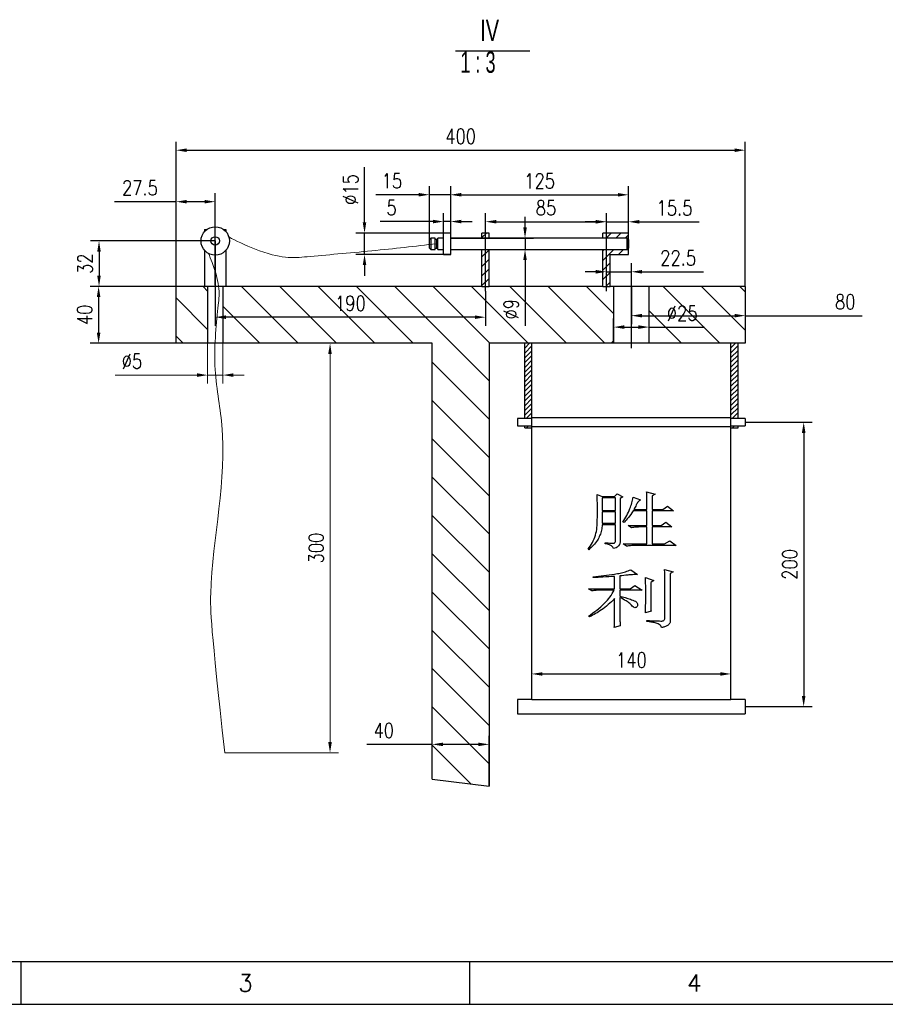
# Model space of a CAD drawing. Header units: millimetres. Extents: x -26 to 816, y -10 to 584.
# Tile 2 of 9: x 185 to 388, y -10 to 221. Entities that reach past the tile are written whole.
import ezdxf
from ezdxf.enums import TextEntityAlignment as Align

# ---------------------------------------------------------------- set-up
doc = ezdxf.new("R2010")
doc.units = ezdxf.units.MM
doc.header["$LTSCALE"] = 10
doc.header["$PDSIZE"] = -1
for name, color, linetype in [('2细线层', 4, 'Continuous'), ('5剖面线层', 2, 'Continuous'), ('6文字层', 3, 'Continuous'), ('图框层', 7, 'Continuous'), ('细线', 7, 'Continuous')]:
    doc.layers.add(name, color=color, linetype=linetype)
doc.layers.add('粗', color=7, linetype='Continuous', lineweight=15)
doc.styles.add('SLDTEXTSTYLE0', font='TXT', dxfattribs={"width": 0.7})
doc.styles.add('SLDTEXTSTYLE5', font='TXT', dxfattribs={"width": 0.633333})
doc.styles.add('TH_GBDIM', font='romans.shx', dxfattribs={"width": 0.8, "bigfont": 'gbcbig.shx'})
doc.dimstyles.new('TH_GBDIM', dxfattribs={"dimtxt": 3.5, "dimasz": 2.5, "dimexe": 2, "dimexo": 0, "dimgap": 1.5, "dimtad": 1, "dimdec": 1, "dimzin": 0, "dimdsep": 46, "dimtxsty": 'TH_GBDIM', "dimcen": 2.5, "dimclrd": 130, "dimclre": 130, "dimclrt": 3, "dimadec": 0, "dimazin": 0, "dimtfac": 0.714286, "dimtdec": 1, "dimtmove": 0, "dimatfit": 3, "dimfxl": 1, "dimtzin": 0, "dimlwd": -1, "dimlwe": -1, "dimarcsym": 0})

# ---------------------------------------------------------------- blocks, each defined once
blk = doc.blocks.new('SW_NOTE_6')
at = {"layer": '细线', "color": 0}
blk.add_line((-5.82, -0.82), (11.64, -0.82), dxfattribs=at)
at = {"layer": '细线', "color": 0, "char_height": 5, "attachment_point": 1}
for s, insert, style in [('IV', (0, 6.45), 'SLDTEXTSTYLE0'), (' 1 : 3', (-5.82, -1.01), 'SLDTEXTSTYLE5')]:
    blk.add_mtext(s, dxfattribs=dict(at, insert=insert, style=style))
blk = doc.blocks.new('*D76')
at = {"color": 130}
for p, q in [((328.21, 158.3), (328.21, 149.44)), ((354.87, 158.3), (354.87, 149.44)), ((330.71, 151.44), (352.37, 151.44)), ((354.87, 151.44), (382.27, 151.44))]:
    blk.add_line(p, q, dxfattribs=at)
at = {"color": 130, "lineweight": 15}
for points in [[(330.71, 151.86), (330.71, 151.02), (328.21, 151.44)], [(352.37, 151.86), (352.37, 151.02), (354.87, 151.44)]]:
    blk.add_solid(points, dxfattribs=at)
at = {"layer": 'Defpoints', "color": 0, "lineweight": 15}
for p in [(328.21, 158.3), (354.87, 158.3), (354.87, 151.44)]:
    blk.add_point(p, dxfattribs=at)
at = {"color": 3, "insert": (378.31, 154.69), "char_height": 3.5, "attachment_point": 5, "style": 'TH_GBDIM'}
blk.add_mtext('{80}{}{}', dxfattribs=at)
blk = doc.blocks.new('*D77')
at = {"color": 130}
for p, q in [((304.87, 61.46), (304.87, 69.45)), ((351.54, 61.46), (351.54, 69.45)), ((307.37, 67.45), (349.04, 67.45))]:
    blk.add_line(p, q, dxfattribs=at)
at = {"color": 130, "lineweight": 15}
for points in [[(307.37, 67.86), (307.37, 67.03), (304.87, 67.45)], [(349.04, 67.86), (349.04, 67.03), (351.54, 67.45)]]:
    blk.add_solid(points, dxfattribs=at)
at = {"layer": 'Defpoints', "color": 0, "lineweight": 15}
for p in [(351.54, 67.45), (304.87, 61.46), (351.54, 61.46)]:
    blk.add_point(p, dxfattribs=at)
at = {"color": 3, "insert": (328.21, 70.7), "char_height": 3.5, "attachment_point": 5, "style": 'TH_GBDIM'}
blk.add_mtext('{140}{}{}', dxfattribs=at)
blk = doc.blocks.new('*D78')
at = {"color": 130}
for p, q in [((324.04, 144.96), (324.04, 150.76)), ((332.37, 144.96), (332.37, 150.76)), ((326.54, 148.76), (329.87, 148.76)), ((332.37, 148.76), (345.34, 148.76))]:
    blk.add_line(p, q, dxfattribs=at)
at = {"color": 130, "lineweight": 15}
for points in [[(326.54, 149.18), (326.54, 148.34), (324.04, 148.76)], [(329.87, 149.18), (329.87, 148.34), (332.37, 148.76)]]:
    blk.add_solid(points, dxfattribs=at)
at = {"layer": 'Defpoints', "color": 0, "lineweight": 15}
for p in [(332.37, 148.76), (324.04, 144.96), (332.37, 144.96)]:
    blk.add_point(p, dxfattribs=at)
at = {"color": 3, "insert": (340.11, 152.01), "char_height": 3.5, "attachment_point": 5, "style": 'TH_GBDIM'}
blk.add_mtext('{%%c25}{}{}', dxfattribs=at)
blk = doc.blocks.new('*D79')
at = {"color": 130}
for p, q in [((322.37, 164.51), (322.37, 175.45)), ((327.54, 165.8), (327.54, 175.45)), ((319.87, 173.45), (317.37, 173.45)), ((322.37, 173.45), (327.54, 173.45)), ((330.04, 173.45), (344.07, 173.45))]:
    blk.add_line(p, q, dxfattribs=at)
at = {"color": 130, "lineweight": 15}
for points in [[(319.87, 173.86), (319.87, 173.03), (322.37, 173.45)], [(330.04, 173.86), (330.04, 173.03), (327.54, 173.45)]]:
    blk.add_solid(points, dxfattribs=at)
at = {"layer": 'Defpoints', "color": 0, "lineweight": 15}
for p in [(327.54, 173.45), (322.37, 164.51), (327.54, 165.8)]:
    blk.add_point(p, dxfattribs=at)
at = {"color": 3, "lineweight": 15, "insert": (338.31, 176.7), "char_height": 3.5, "attachment_point": 5, "style": 'TH_GBDIM'}
blk.add_mtext('{15.5}{}{}', dxfattribs=at)
blk = doc.blocks.new('*D80')
at = {"color": 130}
for p, q in [((294.04, 157.16), (294.04, 175.47)), ((322.37, 157.16), (322.37, 175.47)), ((296.54, 173.47), (319.87, 173.47))]:
    blk.add_line(p, q, dxfattribs=at)
at = {"color": 130, "lineweight": 15}
for points in [[(296.54, 173.88), (296.54, 173.05), (294.04, 173.47)], [(319.87, 173.88), (319.87, 173.05), (322.37, 173.47)]]:
    blk.add_solid(points, dxfattribs=at)
at = {"layer": 'Defpoints', "color": 0, "lineweight": 15}
for p in [(322.37, 173.47), (294.04, 157.16), (322.37, 157.16)]:
    blk.add_point(p, dxfattribs=at)
at = {"color": 3, "lineweight": 15, "insert": (308.21, 176.72), "char_height": 3.5, "attachment_point": 5, "style": 'TH_GBDIM'}
blk.add_mtext('{85}{}{}', dxfattribs=at)
blk = doc.blocks.new('*D81')
at = {"color": 130}
for p, q in [((230.71, 168.96), (230.71, 149.08)), ((294.04, 157.16), (294.04, 149.08)), ((291.54, 151.08), (233.21, 151.08))]:
    blk.add_line(p, q, dxfattribs=at)
at = {"color": 130, "lineweight": 15}
for points in [[(233.21, 151.5), (233.21, 150.67), (230.71, 151.08)], [(291.54, 151.5), (291.54, 150.67), (294.04, 151.08)]]:
    blk.add_solid(points, dxfattribs=at)
at = {"layer": 'Defpoints', "color": 0, "lineweight": 15}
for p in [(230.71, 168.96), (294.04, 157.16), (230.71, 151.08)]:
    blk.add_point(p, dxfattribs=at)
at = {"color": 3, "lineweight": 15, "insert": (262.37, 154.33), "char_height": 3.5, "attachment_point": 5, "style": 'TH_GBDIM'}
blk.add_mtext('{190}{}{}', dxfattribs=at)
blk = doc.blocks.new('*D82')
at = {"color": 130}
for p, q in [((285.88, 170.8), (285.88, 181.77)), ((327.54, 169.63), (327.54, 181.77)), ((288.38, 179.77), (325.04, 179.77))]:
    blk.add_line(p, q, dxfattribs=at)
at = {"color": 130, "lineweight": 15}
for points in [[(288.38, 180.19), (288.38, 179.36), (285.88, 179.77)], [(325.04, 180.19), (325.04, 179.36), (327.54, 179.77)]]:
    blk.add_solid(points, dxfattribs=at)
at = {"layer": 'Defpoints', "color": 0, "lineweight": 15}
for p in [(327.54, 179.77), (285.88, 170.8), (327.54, 169.63)]:
    blk.add_point(p, dxfattribs=at)
at = {"color": 3, "lineweight": 15, "insert": (306.71, 183.02), "char_height": 3.5, "attachment_point": 5, "style": 'TH_GBDIM'}
blk.add_mtext('{125}{}{}', dxfattribs=at)
blk = doc.blocks.new('*D83')
at = {"color": 130}
for p, q in [((280.88, 169.3), (280.88, 181.8)), ((285.88, 170.8), (285.88, 181.8)), ((278.38, 179.8), (268.34, 179.8)), ((285.88, 179.8), (280.88, 179.8)), ((288.38, 179.8), (290.88, 179.8))]:
    blk.add_line(p, q, dxfattribs=at)
at = {"color": 130, "lineweight": 15}
for points in [[(278.38, 180.21), (278.38, 179.38), (280.88, 179.8)], [(288.38, 180.21), (288.38, 179.38), (285.88, 179.8)]]:
    blk.add_solid(points, dxfattribs=at)
at = {"layer": 'Defpoints', "color": 0, "lineweight": 15}
for p in [(285.88, 179.8), (280.88, 169.3), (285.88, 170.8)]:
    blk.add_point(p, dxfattribs=at)
at = {"color": 3, "lineweight": 15, "insert": (272.11, 183.05), "char_height": 3.5, "attachment_point": 5, "style": 'TH_GBDIM'}
blk.add_mtext('{15}{}{}', dxfattribs=at)
blk = doc.blocks.new('*D84')
at = {"color": 130}
for p, q in [((284.21, 170.8), (284.21, 175.5)), ((285.88, 170.8), (285.88, 175.5)), ((281.71, 173.5), (269.39, 173.5)), ((285.88, 173.5), (284.21, 173.5)), ((288.38, 173.5), (290.88, 173.5))]:
    blk.add_line(p, q, dxfattribs=at)
at = {"color": 130, "lineweight": 15}
for points in [[(281.71, 173.92), (281.71, 173.08), (284.21, 173.5)], [(288.38, 173.92), (288.38, 173.08), (285.88, 173.5)]]:
    blk.add_solid(points, dxfattribs=at)
at = {"layer": 'Defpoints', "color": 0, "lineweight": 15}
for p in [(284.21, 173.5), (284.21, 170.8), (285.88, 170.8)]:
    blk.add_point(p, dxfattribs=at)
at = {"color": 3, "lineweight": 15, "insert": (272.03, 176.75), "char_height": 3.5, "attachment_point": 5, "style": 'TH_GBDIM'}
blk.add_mtext('{5}{}{}', dxfattribs=at)
blk = doc.blocks.new('*D85')
at = {"color": 130}
for p, q in [((354.87, 126.46), (370.57, 126.46)), ((368.57, 123.96), (368.57, 62.3)), ((354.87, 59.8), (370.57, 59.8))]:
    blk.add_line(p, q, dxfattribs=at)
at = {"color": 130, "lineweight": 15}
for points in [[(368.15, 123.96), (368.99, 123.96), (368.57, 126.46)], [(368.15, 62.3), (368.99, 62.3), (368.57, 59.8)]]:
    blk.add_solid(points, dxfattribs=at)
at = {"layer": 'Defpoints', "color": 0, "lineweight": 15}
for p in [(354.87, 126.46), (354.87, 59.8), (368.57, 59.8)]:
    blk.add_point(p, dxfattribs=at)
at = {"color": 3, "lineweight": 15, "insert": (365.32, 93.13), "char_height": 3.5, "attachment_point": 5, "rotation": 90, "style": 'TH_GBDIM'}
blk.add_mtext('{200}{}{}', dxfattribs=at)
blk = doc.blocks.new('*D86')
at = {"color": 130}
for p, q in [((230.71, 168.96), (201.49, 168.96)), ((203.49, 166.46), (203.49, 160.8)), ((228.21, 158.3), (201.49, 158.3))]:
    blk.add_line(p, q, dxfattribs=at)
at = {"color": 130, "lineweight": 15}
for points in [[(203.07, 166.46), (203.9, 166.46), (203.49, 168.96)], [(203.07, 160.8), (203.9, 160.8), (203.49, 158.3)]]:
    blk.add_solid(points, dxfattribs=at)
at = {"layer": 'Defpoints', "color": 0, "lineweight": 15}
for p in [(230.71, 168.96), (203.49, 158.3), (228.21, 158.3)]:
    blk.add_point(p, dxfattribs=at)
at = {"color": 3, "lineweight": 15, "insert": (200.24, 163.63), "char_height": 3.5, "attachment_point": 5, "rotation": 90, "style": 'TH_GBDIM'}
blk.add_mtext('{32}{}{}', dxfattribs=at)
blk = doc.blocks.new('*D93')
at = {"color": 130}
for p, q in [((221.54, 158.3), (221.54, 180.16)), ((230.71, 158.6), (230.71, 180.16)), ((221.54, 178.16), (207.11, 178.16)), ((228.21, 178.16), (224.04, 178.16))]:
    blk.add_line(p, q, dxfattribs=at)
at = {"color": 130, "lineweight": 15}
for points in [[(224.04, 178.58), (224.04, 177.74), (221.54, 178.16)], [(228.21, 178.58), (228.21, 177.74), (230.71, 178.16)]]:
    blk.add_solid(points, dxfattribs=at)
at = {"layer": 'Defpoints', "color": 0, "lineweight": 15}
for p in [(221.54, 178.16), (221.54, 158.3), (230.71, 158.6)]:
    blk.add_point(p, dxfattribs=at)
at = {"color": 3, "lineweight": 15, "insert": (213.07, 181.41), "char_height": 3.5, "attachment_point": 5, "style": 'TH_GBDIM'}
blk.add_mtext('{27.5}{}{}', dxfattribs=at)
blk = doc.blocks.new('*D94')
at = {"color": 130}
for p, q in [((221.54, 158.3), (221.54, 192.23)), ((354.87, 158.3), (354.87, 192.23)), ((224.04, 190.23), (352.37, 190.23))]:
    blk.add_line(p, q, dxfattribs=at)
at = {"color": 130, "lineweight": 15}
for points in [[(224.04, 190.65), (224.04, 189.81), (221.54, 190.23)], [(352.37, 190.65), (352.37, 189.81), (354.87, 190.23)]]:
    blk.add_solid(points, dxfattribs=at)
at = {"layer": 'Defpoints', "color": 0, "lineweight": 15}
for p in [(354.87, 190.23), (221.54, 158.3), (354.87, 158.3)]:
    blk.add_point(p, dxfattribs=at)
at = {"color": 3, "lineweight": 15, "insert": (288.21, 193.48), "char_height": 3.5, "attachment_point": 5, "style": 'TH_GBDIM'}
blk.add_mtext('{400}{}{}', dxfattribs=at)
blk = doc.blocks.new('*D98')
at = {"color": 130}
for p, q in [((303.29, 172.13), (303.29, 174.63)), ((285.88, 169.63), (305.29, 169.63)), ((303.29, 169.63), (303.29, 166.96)), ((285.88, 166.96), (305.29, 166.96)), ((303.29, 164.46), (303.29, 149.05))]:
    blk.add_line(p, q, dxfattribs=at)
at = {"color": 130, "lineweight": 15}
for points in [[(302.88, 172.13), (303.71, 172.13), (303.29, 169.63)], [(302.88, 164.46), (303.71, 164.46), (303.29, 166.96)]]:
    blk.add_solid(points, dxfattribs=at)
at = {"layer": 'Defpoints', "color": 0, "lineweight": 15}
for p in [(285.88, 169.63), (285.88, 166.96), (303.29, 166.96)]:
    blk.add_point(p, dxfattribs=at)
at = {"color": 3, "lineweight": 15, "insert": (300.04, 152.95), "char_height": 3.5, "attachment_point": 5, "rotation": 90, "style": 'TH_GBDIM'}
blk.add_mtext('{%%c9}{}{}', dxfattribs=at)
blk = doc.blocks.new('*D99')
at = {"color": 130}
for p, q in [((265.69, 173.3), (265.69, 186.26)), ((285.88, 170.8), (263.69, 170.8)), ((265.69, 165.8), (265.69, 170.8)), ((285.88, 165.8), (263.69, 165.8)), ((265.69, 163.3), (265.69, 160.8))]:
    blk.add_line(p, q, dxfattribs=at)
at = {"color": 130, "lineweight": 15}
for points in [[(265.27, 173.3), (266.1, 173.3), (265.69, 170.8)], [(265.27, 163.3), (266.1, 163.3), (265.69, 165.8)]]:
    blk.add_solid(points, dxfattribs=at)
at = {"layer": 'Defpoints', "color": 0, "lineweight": 15}
for p in [(285.88, 170.8), (265.69, 165.8), (285.88, 165.8)]:
    blk.add_point(p, dxfattribs=at)
at = {"color": 3, "lineweight": 15, "insert": (262.44, 181.03), "char_height": 3.5, "attachment_point": 5, "rotation": 90, "style": 'TH_GBDIM'}
blk.add_mtext('{%%c15}{}{}', dxfattribs=at)
blk = doc.blocks.new('*D102')
at = {"color": 130}
for p, q in [((281.54, 50.94), (266.22, 50.94)), ((281.54, 42.81), (281.54, 52.94)), ((292.37, 50.94), (284.04, 50.94)), ((294.87, 41.14), (294.87, 52.94))]:
    blk.add_line(p, q, dxfattribs=at)
at = {"color": 130, "lineweight": 15}
for points in [[(284.04, 51.35), (284.04, 50.52), (281.54, 50.94)], [(292.37, 51.35), (292.37, 50.52), (294.87, 50.94)]]:
    blk.add_solid(points, dxfattribs=at)
at = {"layer": 'Defpoints', "color": 0, "lineweight": 15}
for p in [(294.87, 50.94), (281.54, 42.81), (294.87, 41.14)]:
    blk.add_point(p, dxfattribs=at)
at = {"color": 3, "lineweight": 15, "insert": (270.19, 54.19), "char_height": 3.5, "attachment_point": 5, "style": 'TH_GBDIM'}
blk.add_mtext('{40}{}{}', dxfattribs=at)
blk = doc.blocks.new('*D103')
at = {"color": 130}
for p, q in [((221.54, 158.3), (201.39, 158.3)), ((203.39, 155.8), (203.39, 147.46)), ((221.54, 144.96), (201.39, 144.96))]:
    blk.add_line(p, q, dxfattribs=at)
at = {"color": 130, "lineweight": 15}
for points in [[(202.98, 155.8), (203.81, 155.8), (203.39, 158.3)], [(202.98, 147.46), (203.81, 147.46), (203.39, 144.96)]]:
    blk.add_solid(points, dxfattribs=at)
at = {"layer": 'Defpoints', "color": 0, "lineweight": 15}
for p in [(221.54, 158.3), (203.39, 144.96), (221.54, 144.96)]:
    blk.add_point(p, dxfattribs=at)
at = {"color": 3, "lineweight": 15, "insert": (200.14, 151.63), "char_height": 3.5, "attachment_point": 5, "rotation": 90, "style": 'TH_GBDIM'}
blk.add_mtext('{40}{}{}', dxfattribs=at)
blk = doc.blocks.new('*D104')
at = {"color": 130}
for p, q in [((319.87, 161.73), (317.37, 161.73)), ((322.37, 157.16), (322.37, 163.73)), ((322.37, 161.73), (328.21, 161.73)), ((328.21, 159.66), (328.21, 163.73)), ((330.71, 161.73), (345.14, 161.73))]:
    blk.add_line(p, q, dxfattribs=at)
at = {"color": 130, "lineweight": 15}
for points in [[(319.87, 162.15), (319.87, 161.31), (322.37, 161.73)], [(330.71, 162.15), (330.71, 161.31), (328.21, 161.73)]]:
    blk.add_solid(points, dxfattribs=at)
at = {"layer": 'Defpoints', "color": 0, "lineweight": 15}
for p in [(328.21, 161.73), (328.21, 159.66), (322.37, 157.16)]:
    blk.add_point(p, dxfattribs=at)
at = {"color": 3, "lineweight": 15, "insert": (339.17, 164.98), "char_height": 3.5, "attachment_point": 5, "style": 'TH_GBDIM'}
blk.add_mtext('{22.5}{}{}', dxfattribs=at)
blk = doc.blocks.new('*D107')
at = {"layer": 'Defpoints', "color": 0, "lineweight": 15}
for p in [(228.94, 144.96), (232.48, 144.96), (232.48, 137.51)]:
    blk.add_point(p, dxfattribs=at)
at = {"layer": '粗', "color": 130}
for p, q in [((228.94, 144.96), (228.94, 135.51)), ((232.48, 144.96), (232.48, 135.51)), ((226.44, 137.51), (207.3, 137.51)), ((232.48, 137.51), (228.94, 137.51)), ((234.98, 137.51), (237.48, 137.51))]:
    blk.add_line(p, q, dxfattribs=at)
at = {"layer": '粗', "color": 130, "lineweight": 15}
for points in [[(226.44, 137.93), (226.44, 137.09), (228.94, 137.51)], [(234.98, 137.93), (234.98, 137.09), (232.48, 137.51)]]:
    blk.add_solid(points, dxfattribs=at)
at = {"layer": '粗', "color": 3, "lineweight": 15, "insert": (211.2, 140.76), "char_height": 3.5, "attachment_point": 5, "style": 'TH_GBDIM'}
blk.add_mtext('{%%c5}{}{}', dxfattribs=at)
blk = doc.blocks.new('*D111')
at = {"layer": 'Defpoints', "color": 0, "lineweight": 15}
for p in [(257.61, 144.96), (281.54, 144.96), (232.93, 48.96)]:
    blk.add_point(p, dxfattribs=at)
at = {"layer": '粗', "color": 130}
for p, q in [((281.54, 144.96), (255.61, 144.96)), ((257.61, 51.46), (257.61, 142.46)), ((232.93, 48.96), (259.61, 48.96))]:
    blk.add_line(p, q, dxfattribs=at)
at = {"layer": '粗', "color": 130, "lineweight": 15}
for points in [[(257.19, 142.46), (258.02, 142.46), (257.61, 144.96)], [(257.19, 51.46), (258.02, 51.46), (257.61, 48.96)]]:
    blk.add_solid(points, dxfattribs=at)
at = {"layer": '粗', "color": 3, "lineweight": 15, "insert": (254.36, 96.96), "char_height": 3.5, "attachment_point": 5, "rotation": 90, "style": 'TH_GBDIM'}
blk.add_mtext('{300}{}{}', dxfattribs=at)

msp = doc.modelspace()

# ---------------------------------------------------------------- hatches: boundary and pattern name
at = {"layer": '5剖面线层'}
h = msp.add_hatch(dxfattribs=at)
h.set_pattern_fill('ANSI31', color=256, scale=0.5, style=0)
h.paths.add_polyline_path([(294.87, 166.96), (293.21, 166.96), (293.21, 158.3), (294.87, 158.3)])
h.paths.add_polyline_path([(323.21, 165.8), (327.54, 165.8), (327.54, 166.96), (321.54, 166.96), (321.54, 158.3), (323.21, 158.3)])
h.paths.add_polyline_path([(327.54, 170.8), (321.54, 170.8), (321.54, 169.63), (327.54, 169.63)])
h.paths.add_polyline_path([(294.87, 170.8), (293.21, 170.8), (293.21, 169.63), (294.87, 169.63)])
at = {"layer": '5剖面线层', "lineweight": 15}
h = msp.add_hatch(dxfattribs=at)
h.set_pattern_fill('ANSI31', color=256, scale=0.25, style=0)
h.paths.add_polyline_path([(304.87, 144.96), (303.21, 144.96), (303.21, 127.3), (304.87, 127.3), (304.87, 127.46)])
h.paths.add_polyline_path([(304.87, 125.48), (304.87, 125.63), (303.21, 125.63), (303.21, 125.13), (304.87, 125.13)])
h.paths.add_polyline_path([(353.21, 144.96), (351.54, 144.96), (351.54, 127.46), (351.54, 127.3), (353.21, 127.3)])
h.paths.add_polyline_path([(353.21, 125.63), (351.54, 125.63), (351.54, 125.48), (351.54, 125.13), (353.21, 125.13)])

# ---------------------------------------------------------------- linework, layer by layer
at = {"color": 7, "linetype": 'Continuous', "lineweight": 30}
for p, q in [((228.21, 171.63), (228.21, 171.17)), ((228.21, 171.63), (228.71, 171.63)), ((232.71, 171.63), (233.21, 171.63)), ((233.21, 171.63), (233.21, 171.17)), ((281.21, 169.63), (280.88, 169.3)), ((280.88, 167.3), (280.88, 169.3)), ((282.21, 169.63), (281.21, 169.63)), ((281.21, 169.63), (281.21, 166.96)), ((282.21, 166.96), (282.21, 169.63)), ((282.88, 169.3), (282.21, 169.3)), ((284.21, 169.63), (282.88, 169.63)), ((282.88, 166.96), (282.88, 169.63)), ((285.88, 170.8), (284.21, 170.8)), ((284.21, 165.8), (284.21, 170.8)), ((285.88, 165.8), (285.88, 170.8)), ((327.21, 169.63), (285.88, 169.63)), ((294.87, 170.8), (293.21, 170.8)), ((293.21, 169.63), (293.21, 170.8)), ((294.87, 169.63), (293.21, 169.63)), ((294.87, 169.63), (294.87, 170.8)), ((327.54, 170.8), (321.54, 170.8)), ((321.54, 169.63), (321.54, 170.8)), ((327.54, 169.63), (321.54, 169.63)), ((327.54, 169.3), (327.21, 169.63)), ((327.21, 166.96), (327.21, 169.63)), ((327.54, 169.63), (327.54, 170.8)), ((327.54, 169.3), (327.54, 169.63)), ((327.54, 169.3), (327.54, 167.3)), ((228.21, 166.76), (228.21, 158.3)), ((233.21, 166.76), (233.21, 158.3)), ((280.88, 167.3), (281.21, 166.96)), ((281.21, 166.96), (282.21, 166.96)), ((282.21, 167.3), (282.88, 167.3)), ((282.88, 166.96), (284.21, 166.96)), ((285.88, 166.96), (327.21, 166.96)), ((293.21, 158.3), (293.21, 166.96)), ((293.21, 166.96), (294.87, 166.96)), ((294.87, 158.3), (294.87, 166.96)), ((321.54, 158.3), (321.54, 166.96)), ((321.54, 166.96), (327.54, 166.96)), ((327.21, 166.96), (327.54, 167.3)), ((327.54, 166.96), (327.54, 167.29)), ((327.54, 165.8), (327.54, 166.96)), ((284.21, 165.8), (285.88, 165.8)), ((323.21, 165.8), (327.54, 165.8)), ((323.21, 158.3), (323.21, 165.8)), ((221.54, 144.96), (221.54, 158.3)), ((293.21, 158.3), (221.54, 158.3)), ((321.54, 158.3), (294.87, 158.3)), ((324.04, 158.3), (323.21, 158.3)), ((324.04, 158.3), (324.04, 144.96)), ((332.37, 158.3), (324.04, 158.3)), ((354.87, 158.3), (332.37, 158.3)), ((332.37, 144.96), (332.37, 158.3)), ((354.87, 158.3), (354.87, 144.96)), ((281.54, 144.96), (221.54, 144.96)), ((281.54, 42.81), (281.54, 144.96)), ((304.87, 144.96), (294.87, 144.96)), ((294.87, 144.96), (294.87, 41.14)), ((303.21, 127.3), (303.21, 144.96)), ((304.87, 127.46), (304.87, 144.96)), ((324.04, 144.96), (304.87, 144.96)), ((332.37, 144.96), (324.04, 144.96)), ((353.21, 144.96), (332.37, 144.96)), ((351.54, 127.46), (351.54, 144.96)), ((353.21, 127.3), (353.21, 144.96)), ((354.87, 144.96), (353.21, 144.96)), ((304.87, 127.3), (301.54, 127.3)), ((301.54, 127.3), (301.54, 125.63)), ((304.87, 127.3), (303.21, 127.3)), ((351.54, 127.46), (304.87, 127.46)), ((304.87, 125.48), (304.87, 127.46)), ((351.54, 125.48), (351.54, 127.46)), ((354.87, 127.3), (351.54, 127.3)), ((353.21, 127.3), (351.54, 127.3)), ((354.87, 127.3), (354.87, 125.63)), ((301.54, 125.63), (304.87, 125.63)), ((303.21, 125.63), (304.87, 125.63)), ((303.21, 125.13), (303.21, 125.63)), ((303.21, 125.13), (304.87, 125.13)), ((304.87, 125.48), (351.54, 125.48)), ((304.87, 61.46), (304.87, 125.48)), ((351.54, 125.63), (354.87, 125.63)), ((351.54, 125.63), (353.21, 125.63)), ((351.54, 61.46), (351.54, 125.48)), ((351.54, 125.13), (353.21, 125.13)), ((353.21, 125.13), (353.21, 125.63)), ((320.16, 109.52), (321.39, 109.05)), ((321.39, 109.05), (324.29, 109.05)), ((324.47, 108.7), (321.39, 108.7)), ((321.39, 108.7), (321.39, 105.77)), ((324.29, 109.05), (324.91, 109.64)), ((324.47, 105.77), (324.47, 108.7)), ((324.91, 109.64), (326.23, 109)), ((326.23, 109), (325.61, 108.59)), ((325.61, 108.59), (325.61, 98.8)), ((328.6, 108.88), (330.36, 108.23)), ((331.76, 110.17), (333.78, 109.58)), ((331.85, 106.01), (331.85, 108.82)), ((333.78, 109.58), (333.08, 109.17)), ((333.08, 109.17), (333.08, 106.01)), ((335.54, 106.01), (336.68, 106.77)), ((336.68, 106.77), (338.09, 105.66)), ((321.39, 105.77), (324.47, 105.77)), ((324.47, 105.42), (321.39, 105.42)), ((321.39, 105.42), (321.39, 102.79)), ((324.47, 102.79), (324.47, 105.42)), ((331.85, 105.66), (328.6, 105.66)), ((328.77, 106.01), (331.85, 106.01)), ((331.85, 102.26), (331.85, 105.66)), ((333.08, 106.01), (335.54, 106.01)), ((338.09, 105.66), (333.08, 105.66)), ((333.08, 105.66), (333.08, 102.26)), ((321.39, 102.79), (324.47, 102.79)), ((324.47, 102.43), (321.39, 102.43)), ((324.47, 98.68), (324.47, 102.43)), ((326.49, 102.96), (326.23, 103.08)), ((328.25, 101.73), (327.46, 102.26)), ((327.46, 102.26), (331.85, 102.26)), ((331.85, 101.91), (330.36, 101.91)), ((331.85, 97.92), (331.85, 101.91)), ((333.08, 102.26), (335.19, 102.26)), ((337.65, 101.91), (333.08, 101.91)), ((333.08, 101.91), (333.08, 97.92)), ((335.19, 102.26), (336.25, 103.02)), ((336.25, 103.02), (337.65, 101.91)), ((322.09, 97.98), (322.09, 98.22)), ((327.1, 97.39), (326.31, 97.92)), ((326.31, 97.92), (331.85, 97.92)), ((338.71, 97.57), (329.21, 97.57)), ((333.08, 97.92), (335.98, 97.92)), ((335.98, 97.92), (337.21, 98.68)), ((337.21, 98.68), (338.71, 97.57)), ((318.23, 96.57), (318.05, 96.69)), ((319.28, 90.02), (319.28, 90.25)), ((324.29, 87.44), (324.29, 90.31)), ((325.52, 90.43), (325.52, 87.44)), ((328.07, 91.89), (329.65, 90.78)), ((335.98, 91.95), (338, 91.37)), ((338, 91.37), (337.3, 90.96)), ((337.3, 90.96), (337.3, 80.06)), ((327.89, 87.44), (329.04, 88.2)), ((329.04, 88.2), (330.71, 87.09)), ((331.5, 90.02), (333.43, 89.32)), ((333.43, 89.32), (332.73, 88.91)), ((332.73, 88.91), (332.73, 84.04)), ((336.07, 80.64), (336.07, 89.55)), ((318.93, 86.91), (318.14, 87.44)), ((318.14, 87.44), (324.29, 87.44)), ((324.2, 87.09), (321.04, 87.09)), ((325.52, 87.44), (327.89, 87.44)), ((330.71, 87.09), (325.52, 87.09)), ((325.52, 87.09), (325.52, 85.68)), ((324.29, 81.29), (324.29, 85.1)), ((325.52, 85.39), (325.52, 80.64)), ((318.4, 80.82), (318.14, 80.99)), ((332.82, 82.17), (331.5, 81.76)), ((325.61, 78.71), (324.2, 78.3)), ((331.85, 79.76), (331.85, 80)), ((304.87, 61.46), (301.54, 61.46)), ((301.54, 61.46), (301.54, 58.13)), ((304.87, 61.46), (351.54, 61.46)), ((354.87, 61.46), (351.54, 61.46)), ((354.87, 61.46), (354.87, 58.13)), ((301.54, 58.13), (354.87, 58.13))]:
    msp.add_line(p, q, dxfattribs=at)
at = {"lineweight": 15}
for p, q in [((282.54, 169.3), (282.54, 167.3)), ((322.37, 157.33), (322.37, 164.51))]:
    msp.add_line(p, q, dxfattribs=at)
for p, q in [((294.04, 157.16), (294.04, 165.31)), ((328.21, 143.8), (328.21, 159.66))]:
    msp.add_line(p, q)
at = {"lineweight": 30}
for p, q in [((293.21, 158.3), (294.87, 158.3)), ((321.54, 158.3), (323.21, 158.3))]:
    msp.add_line(p, q, dxfattribs=at)
at = {"color": 0, "linetype": 'Continuous', "lineweight": 0}
msp.add_line((323.47, 144.96), (324.04, 145.54), dxfattribs=at)
msp.add_lwpolyline([(281.54, 42.81), (294.87, 41.14)])
at = {"color": 7, "linetype": 'Continuous', "lineweight": 30}
for radius in [3.33, 1]:
    msp.add_circle((230.71, 168.96), radius, dxfattribs=at)
at = {"lineweight": 15}
msp.add_open_spline([(233.21, 171.17), (233.21, 171.17), (233.21, 171.17), (233.21, 171.17)], degree=3, dxfattribs=at)
msp.add_open_spline([(233.91, 169.89), (235.42, 169.03), (245.35, 164.55), (251.92, 165.27), (267.75, 166.6), (277.6, 167.73), (282.54, 168.3)], degree=3, knots=[3.752206, 3.752206, 3.752206, 3.752206, 7.869888, 20.334393, 35.50468, 50.756641, 50.756641, 50.756641, 50.756641], dxfattribs=at)
at = {"color": 7, "linetype": 'Continuous', "lineweight": 30}
for points, knots in [([(318.05, 96.69), (318.42, 97.2), (319.15, 98.2), (319.83, 99.96), (320.2, 101.79), (320.23, 103.69), (320.25, 105.62), (320.26, 107.57), (320.19, 108.87), (320.16, 109.52)], [0, 0, 0, 0, 0.1399446, 0.2797387, 0.4196751, 0.559746, 0.7065152, 0.8532838, 1, 1, 1, 1]), ([(326.23, 103.08), (326.53, 103.58), (327.15, 104.58), (327.83, 106.08), (328.33, 107.52), (328.51, 108.42), (328.6, 108.88)], [0, 0, 0, 0, 0.280035, 0.560003, 0.780038, 1, 1, 1, 1]), ([(331.85, 108.82), (331.84, 109.07), (331.83, 109.52), (331.78, 109.97), (331.76, 110.17)], [0, 0, 0, 0, 0.559963, 1, 1, 1, 1]), ([(330.36, 108.23), (330.14, 108.09), (329.7, 107.8), (329.29, 106.95), (328.97, 106.36), (328.77, 106.01)], [0, 0, 0, 0, 0.278578, 0.558945, 1, 1, 1, 1]), ([(328.6, 105.66), (328.25, 105.12), (327.62, 104.16), (326.83, 103.33), (326.49, 102.96)], [0, 0, 0, 0, 0.559871, 1, 1, 1, 1]), ([(321.39, 102.43), (321.35, 102.01), (321.25, 101.16), (320.85, 99.93), (320.25, 98.72), (319.35, 97.58), (318.6, 96.91), (318.23, 96.57)], [0, 0, 0, 0, 0.1866464, 0.3733347, 0.5599645, 0.7799119, 1, 1, 1, 1]), ([(330.36, 101.91), (329.96, 101.9), (329.25, 101.89), (328.55, 101.78), (328.25, 101.73)], [0, 0, 0, 0, 0.5599849, 1, 1, 1, 1]), ([(322.09, 98.22), (322.55, 98.18), (323.12, 98.13), (323.8, 98.12), (324.09, 98.11), (324.3, 98.21), (324.45, 98.39), (324.46, 98.57), (324.47, 98.68)], [0, 0, 0, 0, 0.501007, 0.626266, 0.751256, 0.813539, 0.875762, 1, 1, 1, 1]), ([(324.03, 96.87), (323.92, 97.06), (323.7, 97.44), (322.97, 97.79), (322.43, 97.91), (322.09, 97.98)], [0, 0, 0, 0, 0.277741, 0.558323, 1, 1, 1, 1]), ([(325.61, 98.8), (325.61, 98.54), (325.6, 98.02), (325.2, 97.37), (324.62, 97.02), (324.22, 96.92), (324.03, 96.87)], [0, 0, 0, 0, 0.280142, 0.5587589, 0.7791453, 1, 1, 1, 1]), ([(329.21, 97.57), (328.82, 97.56), (328.11, 97.55), (327.41, 97.44), (327.1, 97.39)], [0, 0, 0, 0, 0.559975, 1, 1, 1, 1]), ([(319.28, 90.25), (320.12, 90.33), (321.79, 90.49), (323.89, 90.77), (325.57, 91.08), (326.87, 91.36), (327.67, 91.71), (328.07, 91.89)], [0, 0, 0, 0, 0.280117, 0.560215, 0.706934, 0.853621, 1, 1, 1, 1]), ([(324.29, 90.31), (323.36, 90.25), (321.69, 90.14), (320.02, 90.05), (319.28, 90.02)], [0, 0, 0, 0, 0.560002, 1, 1, 1, 1]), ([(329.65, 90.78), (329.27, 90.76), (328.49, 90.73), (327.12, 90.6), (326.13, 90.49), (325.52, 90.43)], [0, 0, 0, 0, 0.279958, 0.559976, 1, 1, 1, 1]), ([(336.07, 89.55), (336.07, 90), (336.06, 90.8), (336, 91.6), (335.98, 91.95)], [0, 0, 0, 0, 0.559978, 1, 1, 1, 1]), ([(331.5, 81.76), (331.55, 83.3), (331.63, 86.05), (331.54, 88.81), (331.5, 90.02)], [0, 0, 0, 0, 0.5600189, 1, 1, 1, 1]), ([(318.14, 80.99), (318.8, 81.46), (320.13, 82.4), (321.82, 83.9), (323.24, 85.44), (323.88, 86.54), (324.2, 87.09)], [0, 0, 0, 0, 0.280122, 0.560169, 0.780163, 1, 1, 1, 1]), ([(321.04, 87.09), (320.64, 87.08), (319.94, 87.07), (319.24, 86.96), (318.93, 86.91)], [0, 0, 0, 0, 0.559985, 1, 1, 1, 1]), ([(325.52, 85.68), (326.34, 85.46), (327.57, 85.13), (328.86, 84.64), (329.41, 84.32), (329.62, 84.07), (329.69, 83.75), (329.64, 83.43), (329.48, 83.16), (329.21, 82.94), (328.88, 83.01), (328.41, 83.33), (327.88, 83.97), (326.81, 84.68), (326.01, 85.12), (325.52, 85.39)], [0, 0, 0, 0, 0.250485, 0.37562, 0.406893, 0.437773, 0.468993, 0.500118, 0.531326, 0.562177, 0.593083, 0.624351, 0.72952, 0.834694, 1, 1, 1, 1]), ([(324.29, 85.1), (323.8, 84.62), (322.83, 83.66), (321.31, 82.51), (319.83, 81.56), (318.88, 81.07), (318.4, 80.82)], [0, 0, 0, 0, 0.2799813, 0.5599553, 0.7799782, 1, 1, 1, 1]), ([(332.73, 84.04), (332.73, 83.69), (332.74, 83.07), (332.79, 82.44), (332.82, 82.17)], [0, 0, 0, 0, 0.559996, 1, 1, 1, 1]), ([(324.2, 78.3), (324.23, 78.86), (324.27, 79.85), (324.28, 80.85), (324.29, 81.29)], [0, 0, 0, 0, 0.560004, 1, 1, 1, 1]), ([(325.52, 80.64), (325.52, 80.28), (325.53, 79.64), (325.58, 78.99), (325.61, 78.71)], [0, 0, 0, 0, 0.560015, 1, 1, 1, 1]), ([(331.85, 80), (332.63, 79.96), (333.61, 79.9), (334.79, 79.87), (335.28, 79.83), (335.66, 79.91), (335.92, 80.08), (336.05, 80.35), (336.06, 80.55), (336.07, 80.64)], [0, 0, 0, 0, 0.5005411, 0.6256786, 0.7507317, 0.81321, 0.8753644, 0.9375437, 1, 1, 1, 1]), ([(335.28, 78.3), (335.23, 78.46), (335.15, 78.78), (334.57, 79.16), (333.8, 79.43), (332.83, 79.64), (332.18, 79.72), (331.85, 79.76)], [0, 0, 0, 0, 0.122844, 0.247767, 0.498176, 0.749044, 1, 1, 1, 1]), ([(337.3, 80.06), (337.31, 79.93), (337.32, 79.69), (337.2, 79.33), (336.97, 79.03), (336.57, 78.73), (336, 78.47), (335.52, 78.36), (335.28, 78.3)], [0, 0, 0, 0, 0.1248892, 0.2496358, 0.3745211, 0.4995783, 0.7496192, 1, 1, 1, 1])]:
    msp.add_open_spline(points, degree=3, knots=knots, dxfattribs=at)
at = {"layer": '2细线层', "lineweight": 30}
for p, q in [((185.25, -10), (185.25, 0)), ((290.38, -10), (290.38, 0)), ((-25, -10), (816, -10))]:
    msp.add_line(p, q, dxfattribs=at)
at = {"layer": '5剖面线层'}
for p, q in [((228.94, 157.21), (227.86, 158.3)), ((250.17, 144.96), (236.84, 158.3)), ((259.15, 144.96), (245.82, 158.3)), ((268.13, 144.96), (254.8, 158.3)), ((277.11, 144.96), (263.78, 158.3)), ((294.87, 136.18), (272.76, 158.3)), ((295.07, 144.96), (281.74, 158.3)), ((304.05, 144.96), (290.72, 158.3)), ((313.03, 144.96), (299.7, 158.3)), ((322.01, 144.96), (308.68, 158.3)), ((324.04, 151.91), (317.66, 158.3)), ((348.95, 144.96), (335.62, 158.3)), ((354.87, 148.02), (344.6, 158.3)), ((354.87, 157), (353.58, 158.3)), ((228.94, 148.23), (221.54, 155.63)), ((241.19, 144.96), (232.48, 153.67)), ((339.97, 144.96), (332.37, 152.56)), ((223.23, 144.96), (221.54, 146.65)), ((294.87, 127.2), (281.54, 140.53)), ((294.87, 118.22), (281.54, 131.55)), ((294.87, 109.24), (281.54, 122.57)), ((294.87, 100.26), (281.54, 113.59)), ((294.87, 91.28), (281.54, 104.61)), ((294.87, 82.3), (281.54, 95.63)), ((294.87, 73.32), (281.54, 86.65)), ((294.87, 64.34), (281.54, 77.67)), ((294.87, 55.36), (281.54, 68.69)), ((294.87, 46.38), (281.54, 59.71)), ((290.6, 41.67), (281.54, 50.73))]:
    msp.add_line(p, q, dxfattribs=at)
at = {"layer": '图框层', "lineweight": 30}
msp.add_line((0, 0), (806, 0), dxfattribs=at)
at = {"layer": '粗', "lineweight": 30}
for p, q in [((228.94, 158.3), (228.94, 144.96)), ((232.48, 158.3), (232.48, 144.96))]:
    msp.add_line(p, q, dxfattribs=at)
at = {"layer": '粗', "lineweight": 15}
msp.add_open_spline([(227.37, 168.96), (227.36, 169.16), (227.37, 169.28), (227.39, 169.33)], degree=3, dxfattribs=at)
msp.add_open_spline([(229.15, 166.01), (229.29, 165.68), (231.94, 159.11), (231.51, 154.35), (229.85, 139.39), (234.66, 117.71), (229.12, 95.68), (229.66, 78.72), (232.93, 48.96)], degree=3, knots=[3.901641, 3.901641, 3.901641, 3.901641, 4.517556, 15.775292, 29.97318, 43.924839, 83.64915, 94.918399, 94.918399, 94.918399, 94.918399], dxfattribs=at)

# ---------------------------------------------------------------- block references
at = {"layer": '细线', "lineweight": 30}
msp.add_blockref('SW_NOTE_6', (292.79, 214.38), dxfattribs=at)

# ---------------------------------------------------------------- texts
at = {"layer": '6文字层', "lineweight": 30, "style": 'TH_GBDIM'}
for s, p in [('3', (237.81, -5)), ('4', (342.94, -5))]:
    msp.add_text(s, height=4, dxfattribs=at).set_placement(p, align=Align.MIDDLE)

# ---------------------------------------------------------------- dimensions: what is measured, and where the dimension line sits
at = {"lineweight": 15}
for base, p1, p2, text, picture, middle in [((354.87, 190.23), (221.54, 158.3), (354.87, 158.3), '{400}{}{}', '*D94', (288.21, 190.23)), ((285.88, 179.8), (280.88, 169.3), (285.88, 170.8), '{15}{}{}', '*D83', (272.11, 179.8)), ((327.54, 179.77), (285.88, 170.8), (327.54, 169.63), '{125}{}{}', '*D82', (306.71, 179.77)), ((221.54, 178.16), (230.71, 158.6), (221.54, 158.3), '{27.5}{}{}', '*D93', (213.07, 178.16)), ((284.21, 173.5), (285.88, 170.8), (284.21, 170.8), '{5}{}{}', '*D84', (272.03, 173.5)), ((322.37, 173.47), (294.04, 157.16), (322.37, 157.16), '{85}{}{}', '*D80', (308.21, 173.47)), ((230.71, 151.08), (294.04, 157.16), (230.71, 168.96), '{190}{}{}', '*D81', (262.37, 151.08)), ((294.87, 50.94), (281.54, 42.81), (294.87, 41.14), '{40}{}{}', '*D102', (270.19, 50.94))]:
    dim = msp.add_linear_dim(base=base, p1=p1, p2=p2, text=text, dimstyle='TH_GBDIM', override={"dimgap": 1.5, "dimtad": 1, "dimjust": 0, "dimdec": 1, "dimlfac": 1, "dimse1": 0, "dimse2": 0, "dimsd1": 0, "dimsd2": 0}, dxfattribs=at)
    dim.commit()
    dim.dimension.update_dxf_attribs({"geometry": picture, "text_midpoint": middle, "dimtype": 160})
for base, p1, p2, text, picture, middle in [((265.69, 165.8), (285.88, 170.8), (285.88, 165.8), '{%%c15}{}{}', '*D99', (265.69, 181.03)), ((303.29, 166.96), (285.88, 169.63), (285.88, 166.96), '{%%c9}{}{}', '*D98', (303.29, 152.95)), ((203.49, 158.3), (230.71, 168.96), (228.21, 158.3), '{32}{}{}', '*D86', (203.49, 163.63))]:
    dim = msp.add_linear_dim(base=base, p1=p1, p2=p2, angle=90, text=text, dimstyle='TH_GBDIM', override={"dimgap": 1.5, "dimtad": 1, "dimjust": 0, "dimdec": 1, "dimlfac": 1, "dimse1": 0, "dimse2": 0, "dimsd1": 0, "dimsd2": 0}, dxfattribs=at)
    dim.commit()
    dim.dimension.update_dxf_attribs({"geometry": picture, "text_midpoint": middle, "dimtype": 160})
for base, p1, p2, text, picture, middle in [((327.54, 173.45), (322.37, 164.51), (327.54, 165.8), '{15.5}{}{}', '*D79', (338.31, 176.7)), ((328.21, 161.73), (322.37, 157.16), (328.21, 159.66), '{22.5}{}{}', '*D104', (339.17, 164.98))]:
    dim = msp.add_linear_dim(base=base, p1=p1, p2=p2, text=text, dimstyle='TH_GBDIM', override={"dimgap": 1.5, "dimtad": 1, "dimjust": 0, "dimdec": 1, "dimlfac": 1, "dimse1": 0, "dimse2": 0, "dimsd1": 0, "dimsd2": 0}, dxfattribs=at)
    dim.commit()
    dim.dimension.update_dxf_attribs({"geometry": picture, "text_midpoint": middle})
for base, p1, p2, text, picture, middle in [((203.39, 144.96), (221.54, 158.3), (221.54, 144.96), '{40}{}{}', '*D103', (200.14, 151.63)), ((368.57, 59.8), (354.87, 126.46), (354.87, 59.8), '{200}{}{}', '*D85', (365.32, 93.13))]:
    dim = msp.add_linear_dim(base=base, p1=p1, p2=p2, angle=90, text=text, dimstyle='TH_GBDIM', override={"dimgap": 1.5, "dimtad": 1, "dimjust": 0, "dimdec": 1, "dimlfac": 1, "dimse1": 0, "dimse2": 0, "dimsd1": 0, "dimsd2": 0}, dxfattribs=at)
    dim.commit()
    dim.dimension.update_dxf_attribs({"geometry": picture, "text_midpoint": middle})
for base, p1, p2, text, picture, middle in [((354.87, 151.44), (328.21, 158.3), (354.87, 158.3), '{80}{}{}', '*D76', (378.31, 151.44)), ((332.37, 148.76), (324.04, 144.96), (332.37, 144.96), '{%%c25}{}{}', '*D78', (340.11, 148.76))]:
    dim = msp.add_linear_dim(base=base, p1=p1, p2=p2, text=text, dimstyle='TH_GBDIM', override={"dimgap": 1.5, "dimtad": 1, "dimjust": 0, "dimdec": 1, "dimlfac": 1, "dimse1": 0, "dimse2": 0, "dimsd1": 0, "dimsd2": 0})
    dim.commit()
    dim.dimension.update_dxf_attribs({"geometry": picture, "text_midpoint": middle, "dimtype": 160})
dim = msp.add_linear_dim(base=(351.54, 67.45), p1=(304.87, 61.46), p2=(351.54, 61.46), text='{140}{}{}', dimstyle='TH_GBDIM', override={"dimgap": 1.5, "dimtad": 1, "dimjust": 0, "dimdec": 1, "dimlfac": 1, "dimse1": 0, "dimse2": 0, "dimsd1": 0, "dimsd2": 0})
dim.commit()
dim.dimension.update_dxf_attribs({"geometry": '*D77', "text_midpoint": (328.21, 70.7)})
at = {"layer": '粗', "lineweight": 15}
dim = msp.add_linear_dim(base=(232.48, 137.51), p1=(228.94, 144.96), p2=(232.48, 144.96), text='{%%c5}{}{}', dimstyle='TH_GBDIM', override={"dimgap": 1.5, "dimtad": 1, "dimjust": 0, "dimdec": 1, "dimlfac": 1, "dimse1": 0, "dimse2": 0, "dimsd1": 0, "dimsd2": 0}, dxfattribs=at)
dim.commit()
dim.dimension.update_dxf_attribs({"geometry": '*D107', "text_midpoint": (211.2, 137.51), "dimtype": 160})
dim = msp.add_linear_dim(base=(257.61, 144.96), p1=(232.93, 48.96), p2=(281.54, 144.96), angle=90, text='{300}{}{}', dimstyle='TH_GBDIM', override={"dimgap": 1.5, "dimtad": 1, "dimjust": 0, "dimdec": 1, "dimlfac": 1, "dimse1": 0, "dimse2": 0, "dimsd1": 0, "dimsd2": 0}, dxfattribs=at)
dim.commit()
dim.dimension.update_dxf_attribs({"geometry": '*D111', "text_midpoint": (254.36, 96.96)})

doc.saveas('drawing.dxf')
